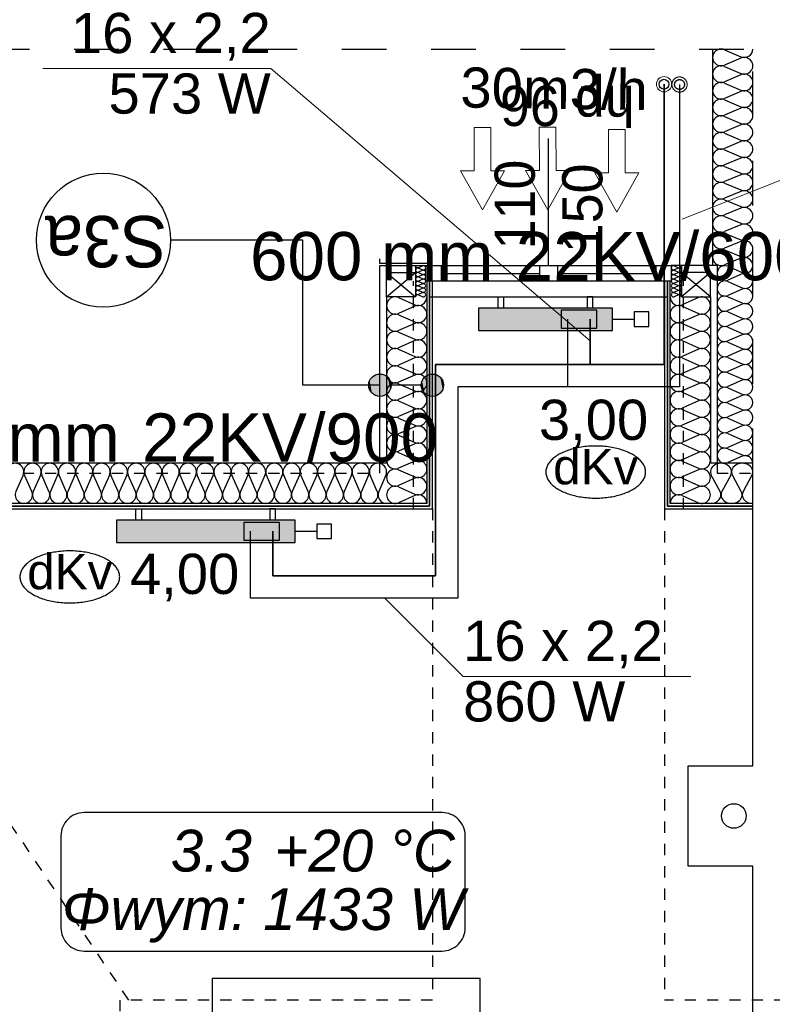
# Model space of a CAD drawing. Header units: millimetres. Extents: x 45180 to 119519, y 31297 to 302414.
# Tile 67 of 97: x 61927 to 65297, y 250411 to 254822. Entities that reach past the tile are written whole.
import ezdxf
from ezdxf.lldxf.tags import DXFTag

# ---------------------------------------------------------------- set-up
doc = ezdxf.new("R2010")
doc.units = ezdxf.units.MM
doc.header["$MEASUREMENT"] = 0
for name, pattern in [('Hidden Line', [100, 50, -50]), ('PHANTOM', [2.5, 1.25, -0.25, 0.25, -0.25, 0.25, -0.25]), ('Przerywana', [400, 200, -200])]:
    doc.linetypes.add(name, pattern=pattern)
doc.layers.get('0').update_dxf_attribs({"color": 252})
for name, color, linetype in [('#opisy', 7, 'Continuous'), ('#podkład', 252, 'Continuous'), ('IS_Armatura_podłączeniowa_grz._dolnozas.', 7, 'SOLID'), ('IS_Armatura_Therm', 7, 'SOLID'), ('IS_Grafika', 7, 'SOLID'), ('IS_Grzejniki_Plan_rzut', 7, 'SOLID'), ('IS_Opisy_działek_Therm', 7, 'SOLID'), ('IS_Text_Armatury_Therm', 7, 'Continuous'), ('IS_Text_Konstrukcji', 7, 'Continuous'), ('IS_Text_Odbiornikow_Therm', 7, 'Continuous')]:
    doc.layers.add(name, color=color, linetype=linetype)
doc.layers.add('IS_Powrót', color=5, linetype='DASHDOT', lineweight=35)
doc.layers.add('IS_Zasilanie', color=1, linetype='SOLID', lineweight=30)
doc.styles.add('ARIAL', font='arial.ttf', dxfattribs={"width": 0.75})
doc.styles.add('GENERATED_STYLE_3', font='txt')
doc.styles.add('GENERATED_STYLE_5', font='txt')
doc.styles.get("Standard").update_dxf_attribs({"font": 'arial.ttf', "bigfont": 'BIGFONT.SHX'})
tags = doc.linetypes.add('DASHDOT', pattern=[20, 10, -5, 0, -5]).pattern_tags.tags
tags[10:11] = [DXFTag(74, 4), DXFTag(75, 0), DXFTag(340, '0'), DXFTag(46, 0.0), DXFTag(50, 0.0), DXFTag(44, 0.0), DXFTag(45, 0.0)]
tags[8:9] = [DXFTag(74, 4), DXFTag(75, 0), DXFTag(340, '0'), DXFTag(46, 0.0), DXFTag(50, 0.0), DXFTag(44, 0.0), DXFTag(45, 0.0)]
tags[6:7] = [DXFTag(74, 4), DXFTag(75, 0), DXFTag(340, '0'), DXFTag(46, 0.0), DXFTag(50, 0.0), DXFTag(44, 0.0), DXFTag(45, 0.0)]
tags[4:5] = [DXFTag(74, 4), DXFTag(75, 0), DXFTag(340, '0'), DXFTag(46, 0.0), DXFTag(50, 0.0), DXFTag(44, 0.0), DXFTag(45, 0.0)]
tags = doc.linetypes.add('SOLID', pattern=[10, 10, 0]).pattern_tags.tags
tags[6:7] = [DXFTag(74, 4), DXFTag(75, 0), DXFTag(340, '0'), DXFTag(46, 0.0), DXFTag(50, 0.0), DXFTag(44, 0.0), DXFTag(45, 0.0)]
tags[4:5] = [DXFTag(74, 4), DXFTag(75, 0), DXFTag(340, '0'), DXFTag(46, 0.0), DXFTag(50, 0.0), DXFTag(44, 0.0), DXFTag(45, 0.0)]

# ---------------------------------------------------------------- blocks, each defined once
blk = doc.blocks.new('E210168')
at = {"color": 7, "lineweight": 13}
for p, q in [((19.41, 19.75), (19.41, 13.6)), ((19.41, 19.75), (36.98, 9.88)), ((19.41, 0), (36.98, 9.88)), ((19.41, 6.15), (19.41, 0))]:
    blk.add_line(p, q, dxfattribs=at)
blk.add_lwpolyline([(19.41, 13.6), (0, 13.6), (0, 6.15), (19.41, 6.15)], dxfattribs=at)

msp = doc.modelspace()

# ---------------------------------------------------------------- hatches: boundary and pattern name
at = {"layer": 'IS_Grzejniki_Plan_rzut', "ltscale": 10}
for points in [[(64581.4, 253530), (63981.4, 253530), (63981.4, 253430), (64581.4, 253430)], [(63160, 252580), (62360, 252580), (62360, 252480), (63160, 252480)]]:
    msp.add_hatch(color=251, dxfattribs=at).paths.add_polyline_path(points)

# ---------------------------------------------------------------- linework, layer by layer
at = {"layer": '#podkład', "linetype": 'Przerywana'}
for p in [(59770, 254690), (65210, 252790)]:
    msp.add_line(p, (65210, 254690), dxfattribs=at)
at = {"layer": '#podkład', "linetype": 'Continuous'}
for p, q in [((65030, 254690), (65030, 253720)), ((65083.6, 254686.9), (65156.4, 254655.8)), ((65156.4, 254649.6), (65083.6, 254618.5)), ((65083.6, 254612.3), (65156.4, 254581.2)), ((65156.4, 254574.9), (65083.6, 254543.9)), ((65083.6, 254537.6), (65156.4, 254506.6)), ((65156.4, 254500.3), (65083.6, 254469.3)), ((65083.6, 254463), (65156.4, 254432)), ((65156.4, 254425.7), (65083.6, 254394.7)), ((65083.6, 254388.4), (65156.4, 254357.4)), ((65156.4, 254351.1), (65083.6, 254320.1)), ((65083.6, 254313.8), (65156.4, 254282.7)), ((64295, 253720), (64295, 254290)), ((65156.4, 254276.5), (65083.6, 254245.4)), ((65083.6, 254239.2), (65156.4, 254208.1)), ((65156.4, 254201.9), (65083.6, 254170.8)), ((65083.6, 254164.6), (65156.4, 254133.5)), ((65156.4, 254127.3), (65083.6, 254096.2)), ((65083.6, 254089.9), (65156.4, 254058.9)), ((65156.4, 254052.6), (65083.6, 254021.6)), ((65083.6, 254015.3), (65156.4, 253984.3)), ((65156.4, 253978), (65083.6, 253947)), ((65083.6, 253940.7), (65156.4, 253909.7)), ((65156.4, 253903.4), (65083.6, 253872.4)), ((65083.6, 253866.1), (65156.4, 253835.1)), ((63194.6, 253834), (62601.7, 253834)), ((63194.6, 253184.4), (63194.6, 253834)), ((65156.4, 253828.8), (65083.6, 253797.8)), ((65083.6, 253791.5), (65156.4, 253760.4)), ((63540, 253730), (63540, 253750)), ((63775, 253730), (63540, 253730)), ((63540, 253720), (63745, 253720)), ((63540, 252790), (63540, 253720)), ((63700, 253720), (63700, 253690)), ((63731.6, 253719.2), (63713.4, 253710.8)), ((63745, 253720), (64845, 253720)), ((63745, 253720), (63745, 253650)), ((63815, 253720), (63815, 253650)), ((64255, 253720), (64255, 253650)), ((64335, 253720), (64335, 253650)), ((64775, 253720), (64775, 253650)), ((65050, 253720), (64845, 253720)), ((64845, 253720), (64845, 253650)), ((64858.4, 253719.2), (64876.6, 253710.8)), ((64890, 253720), (64890, 253690)), ((65050, 253720), (65050, 252790)), ((65156.4, 253754.2), (65083.6, 253723.1)), ((63570, 253690), (63700, 253580)), ((63570, 253580), (63700, 253690)), ((63570, 253690), (63700, 253690)), ((63570, 253580), (63570, 253690)), ((63700, 253690), (63700, 253580)), ((63713.4, 253709.2), (63731.6, 253700.8)), ((63731.6, 253699.2), (63713.4, 253690.8)), ((63713.4, 253689.2), (63731.6, 253680.8)), ((63731.6, 253679.2), (63713.4, 253670.8)), ((63815, 253685), (64255, 253685)), ((64335, 253685), (64775, 253685)), ((64876.6, 253709.2), (64858.4, 253700.8)), ((64858.4, 253699.2), (64876.6, 253690.8)), ((64876.6, 253689.2), (64858.4, 253680.8)), ((64858.4, 253679.2), (64876.6, 253670.8)), ((65020, 253690), (64890, 253690)), ((64890, 253690), (64890, 253580)), ((65020, 253580), (64890, 253690)), ((65020, 253690), (64890, 253580)), ((65020, 253580), (65020, 253690)), ((65097.7, 253717.1), (65162.3, 253688.8)), ((65162.3, 253683.1), (65097.7, 253654.8)), ((63713.4, 253669.2), (63731.6, 253660.8)), ((63731.6, 253659.2), (63713.4, 253650.8)), ((63713.4, 253649.2), (63731.6, 253640.8)), ((63731.6, 253639.2), (63713.4, 253630.8)), ((64845, 253650), (63745, 253650)), ((63762.5, 253650), (63750, 253650)), ((63750, 253650), (63750, 252655)), ((63762.5, 252642.5), (63762.5, 253650)), ((63775, 253650), (63762.5, 253650)), ((63762.5, 253650), (63762.5, 252642.5)), ((63775, 252630), (63775, 253650)), ((64827.5, 253650), (64815, 253650)), ((64815, 253650), (64815, 252630)), ((64840, 253650), (64827.5, 253650)), ((64827.5, 253650), (64827.5, 252642.5)), ((64827.5, 252642.5), (64827.5, 253650)), ((64840, 252655), (64840, 253650)), ((64876.6, 253669.2), (64858.4, 253660.8)), ((64858.4, 253659.2), (64876.6, 253650.8)), ((64876.6, 253649.2), (64858.4, 253640.8)), ((64858.4, 253639.2), (64876.6, 253630.8)), ((65097.7, 253649.1), (65162.3, 253620.7)), ((63713.4, 253629.2), (63731.6, 253620.8)), ((63731.6, 253619.2), (63713.4, 253610.8)), ((63713.4, 253609.2), (63731.6, 253600.8)), ((63731.6, 253599.2), (63713.4, 253590.8)), ((63713.4, 253589.2), (63731.6, 253580.8)), ((64876.6, 253629.2), (64858.4, 253620.8)), ((64858.4, 253619.2), (64876.6, 253610.8)), ((64876.6, 253609.2), (64858.4, 253600.8)), ((64858.4, 253599.2), (64876.6, 253590.8)), ((64876.6, 253589.2), (64858.4, 253580.8)), ((65162.3, 253615), (65097.7, 253586.7)), ((63700, 253580), (63570, 253580)), ((63570, 253580), (63570, 252835)), ((63623.6, 253576.8), (63696.4, 253544.7)), ((63765, 253580), (64825, 253580)), ((64890, 253580), (65020, 253580)), ((64966.4, 253576.8), (64893.6, 253544.7)), ((65020, 253580), (65020, 252835)), ((65097.7, 253581), (65162.3, 253552.7)), ((65162.3, 253546.9), (65097.7, 253518.6)), ((63696.4, 253538.2), (63623.6, 253506.2)), ((63623.6, 253499.7), (63696.4, 253467.6)), ((64893.6, 253538.2), (64966.4, 253506.2)), ((64966.4, 253499.7), (64893.6, 253467.6)), ((65097.7, 253512.9), (65162.3, 253484.6)), ((63696.4, 253461.1), (63623.6, 253429.1)), ((64893.6, 253461.1), (64966.4, 253429.1)), ((65162.3, 253478.9), (65097.7, 253450.6)), ((63623.6, 253422.6), (63696.4, 253390.5)), ((64966.4, 253422.6), (64893.6, 253390.5)), ((65097.7, 253444.8), (65162.3, 253416.5)), ((65162.3, 253410.8), (65097.7, 253382.5)), ((63696.4, 253384.1), (63623.6, 253352)), ((64893.6, 253384.1), (64966.4, 253352)), ((65097.7, 253376.8), (65162.3, 253348.4)), ((63623.6, 253345.5), (63696.4, 253313.4)), ((64966.4, 253345.5), (64893.6, 253313.4)), ((65162.3, 253342.7), (65097.7, 253314.4)), ((63696.4, 253307), (63623.6, 253274.9)), ((64893.6, 253307), (64966.4, 253274.9)), ((65097.7, 253308.7), (65162.3, 253280.4)), ((63623.6, 253268.4), (63696.4, 253236.4)), ((64966.4, 253268.4), (64893.6, 253236.4)), ((65162.3, 253274.6), (65097.7, 253246.3)), ((65097.7, 253240.6), (65162.3, 253212.3)), ((63696.4, 253229.9), (63623.6, 253197.8)), ((63623.6, 253191.3), (63696.4, 253159.3)), ((64893.6, 253229.9), (64966.4, 253197.8)), ((64966.4, 253191.3), (64893.6, 253159.3)), ((65162.3, 253206.6), (65097.7, 253178.2)), ((63540, 253184.4), (63194.6, 253184.4)), ((63725, 253184.4), (63590, 253184.4)), ((63696.4, 253152.8), (63623.6, 253120.7)), ((64893.6, 253152.8), (64966.4, 253120.7)), ((65097.7, 253172.5), (65162.3, 253144.2)), ((63623.6, 253114.3), (63696.4, 253082.2)), ((64966.4, 253114.3), (64893.6, 253082.2)), ((65162.3, 253138.5), (65097.7, 253110.2)), ((65097.7, 253104.4), (65162.3, 253076.1)), ((63696.4, 253075.7), (63623.6, 253043.7)), ((64893.6, 253075.7), (64966.4, 253043.7)), ((65162.3, 253070.4), (65097.7, 253042.1)), ((63623.6, 253037.2), (63696.4, 253005.1)), ((64966.4, 253037.2), (64893.6, 253005.1)), ((65097.7, 253036.4), (65162.3, 253008.1)), ((63696.4, 252998.6), (63623.6, 252966.6)), ((64893.6, 252998.6), (64966.4, 252966.6)), ((65162.3, 253002.3), (65097.7, 252974)), ((65097.7, 252968.3), (65162.3, 252940)), ((63623.6, 252960.1), (63696.4, 252928)), ((64966.4, 252960.1), (64893.6, 252928)), ((65162.3, 252934.3), (65097.7, 252905.9)), ((63696.4, 252921.6), (63623.6, 252889.5)), ((63623.6, 252883), (63696.4, 252850.9)), ((64893.6, 252921.6), (64966.4, 252889.5)), ((64966.4, 252883), (64893.6, 252850.9)), ((65097.7, 252900.2), (65162.3, 252871.9)), ((63696.4, 252844.5), (63623.6, 252812.4)), ((64893.6, 252844.5), (64966.4, 252812.4)), ((65162.3, 252866.2), (65097.7, 252837.9)), ((63570, 252835), (60295, 252835)), ((63623.6, 252805.9), (63696.4, 252773.9)), ((64966.4, 252805.9), (64893.6, 252773.9)), ((65210, 252835), (65020, 252835)), ((61941.9, 252781.4), (61909.7, 252708.6)), ((61980.6, 252708.6), (61948.4, 252781.4)), ((62019.3, 252781.4), (61987.1, 252708.6)), ((62057.9, 252708.6), (62025.8, 252781.4)), ((62096.6, 252781.4), (62064.4, 252708.6)), ((62135.3, 252708.6), (62103.1, 252781.4)), ((62174, 252781.4), (62141.8, 252708.6)), ((62212.7, 252708.6), (62180.5, 252781.4)), ((62251.4, 252781.4), (62219.2, 252708.6)), ((62290.1, 252708.6), (62257.9, 252781.4)), ((62328.8, 252781.4), (62296.6, 252708.6)), ((62367.4, 252708.6), (62335.3, 252781.4)), ((62406.1, 252781.4), (62373.9, 252708.6)), ((62444.8, 252708.6), (62412.6, 252781.4)), ((62483.5, 252781.4), (62451.3, 252708.6)), ((62522.2, 252708.6), (62490, 252781.4)), ((62560.9, 252781.4), (62528.7, 252708.6)), ((62599.6, 252708.6), (62567.4, 252781.4)), ((62638.3, 252781.4), (62606.1, 252708.6)), ((62676.9, 252708.6), (62644.8, 252781.4)), ((62715.6, 252781.4), (62683.4, 252708.6)), ((62754.3, 252708.6), (62722.1, 252781.4)), ((62793, 252781.4), (62760.8, 252708.6)), ((62831.7, 252708.6), (62799.5, 252781.4)), ((62870.4, 252781.4), (62838.2, 252708.6)), ((62909.1, 252708.6), (62876.9, 252781.4)), ((62947.8, 252781.4), (62915.6, 252708.6)), ((62986.4, 252708.6), (62954.3, 252781.4)), ((63025.1, 252781.4), (62992.9, 252708.6)), ((63063.8, 252708.6), (63031.6, 252781.4)), ((63102.5, 252781.4), (63070.3, 252708.6)), ((63141.2, 252708.6), (63109, 252781.4)), ((63179.9, 252781.4), (63147.7, 252708.6)), ((63218.6, 252708.6), (63186.4, 252781.4)), ((63257.3, 252781.4), (63225.1, 252708.6)), ((63295.9, 252708.6), (63263.8, 252781.4)), ((63334.6, 252781.4), (63302.4, 252708.6)), ((63373.3, 252708.6), (63341.1, 252781.4)), ((63412, 252781.4), (63379.8, 252708.6)), ((63450.7, 252708.6), (63418.5, 252781.4)), ((63489.4, 252781.4), (63457.2, 252708.6)), ((63528.1, 252708.6), (63495.9, 252781.4)), ((63566.8, 252781.4), (63534.6, 252708.6)), ((63696.4, 252767.4), (63623.6, 252735.3)), ((64893.6, 252767.4), (64966.4, 252735.3)), ((65063.5, 252708.6), (65024, 252781.4)), ((65111, 252781.4), (65071.5, 252708.6)), ((65158.5, 252708.6), (65119, 252781.4)), ((65206, 252781.4), (65166.5, 252708.6)), ((65210, 251480), (65210, 252790)), ((63623.6, 252728.8), (63696.4, 252696.8)), ((64966.4, 252728.8), (64893.6, 252696.8)), ((63696.4, 252690.3), (63623.6, 252658.2)), ((64893.6, 252690.3), (64966.4, 252658.2)), ((63750, 252655), (60475, 252655)), ((60487.5, 252642.5), (63762.5, 252642.5)), ((63762.5, 252642.5), (60487.5, 252642.5)), ((60500, 252630), (63775, 252630)), ((64815, 252630), (65210, 252630)), ((64827.5, 252642.5), (65210, 252642.5)), ((65210, 252642.5), (64827.5, 252642.5)), ((65210, 252655), (64840, 252655)), ((65210, 252642.5), (65210, 252655)), ((65210, 252630), (65210, 252642.5)), ((64920, 251030), (64920, 251480)), ((64920, 251480), (65210, 251480)), ((65210, 251030), (64920, 251030)), ((65210, 249540), (65210, 251030)), ((63988.4, 250527.6), (62788.4, 250527.6)), ((62788.4, 250527.6), (62788.4, 249807.6)), ((63988.4, 249807.6), (63988.4, 250527.6))]:
    msp.add_line(p, q, dxfattribs=at)
at = {"layer": '#podkład', "linetype": 'Hidden Line'}
for p, q in [((63690, 252630), (63690, 253650)), ((64900, 252630), (64900, 253650)), ((60340, 252790), (63540, 252790)), ((62415.6, 250430), (60829.5, 252790)), ((65050, 252790), (65210, 252790)), ((63775, 252630), (63775, 250430)), ((64815, 252630), (64815, 250430)), ((62375.3, 250430), (62375.3, 245930)), ((63775, 250430), (62375.3, 250430)), ((68855, 250430), (64815, 250430))]:
    msp.add_line(p, q, dxfattribs=at)
at = {"layer": '#podkład', "linetype": 'Continuous'}
for centre, radius in [((62301.7, 253834), 300), ((63540, 253184.4), 50), ((63775, 253184.4), 50), ((65125, 251255), 55)]:
    msp.add_circle(centre, radius, dxfattribs=at)
for centre, major_axis, ratio, start_param, end_param in [((65068.3, 254652.7), (38.3, 0), 0.974548, 1.158003, 5.125183), ((65171.7, 254690), (38.3, 0), 0.974548, 4.299596, 6.283185), ((65171.7, 254615.4), (38.3, 0), 0.974548, 4.299595, 8.266774), ((65068.3, 254578.1), (38.3, 0), 0.974548, 1.158003, 5.125183), ((65171.7, 254540.8), (38.3, 0), 0.974548, 4.299595, 8.266774), ((65068.3, 254503.5), (38.3, 0), 0.974548, 1.158003, 5.125183), ((65068.3, 254428.8), (38.3, 0), 0.974548, 1.158003, 5.125183), ((65171.7, 254466.2), (38.3, 0), 0.974548, 4.299595, 8.266774), ((65171.7, 254391.5), (38.3, 0), 0.974548, 4.299595, 8.266774), ((65068.3, 254354.2), (38.3, 0), 0.974548, 1.158003, 5.125183), ((65171.7, 254316.9), (38.3, 0), 0.974548, 4.299595, 8.266774), ((65068.3, 254279.6), (38.3, 0), 0.974548, 1.158003, 5.125183), ((65171.7, 254242.3), (38.3, 0), 0.974548, 4.299595, 8.266774), ((65068.3, 254205), (38.3, 0), 0.974548, 1.158003, 5.125183), ((65171.7, 254167.7), (38.3, 0), 0.974548, 4.299595, 8.266774), ((65068.3, 254130.4), (38.3, 0), 0.974548, 1.158003, 5.125183), ((65171.7, 254093.1), (38.3, 0), 0.974548, 4.299595, 8.266774), ((65068.3, 254055.8), (38.3, 0), 0.974548, 1.158003, 5.125183), ((65171.7, 254018.5), (38.3, 0), 0.974548, 4.299595, 8.266774), ((65068.3, 253981.2), (38.3, 0), 0.974548, 1.158003, 5.125183), ((65171.7, 253943.8), (38.3, 0), 0.974548, 4.299595, 8.266774), ((65068.3, 253906.5), (38.3, 0), 0.974548, 1.158003, 5.125183), ((65171.7, 253869.2), (38.3, 0), 0.974548, 4.299595, 8.266774), ((65068.3, 253831.9), (38.3, 0), 0.974548, 1.158003, 5.125183), ((65171.7, 253794.6), (38.3, 0), 0.974548, 4.299595, 8.266774), ((65068.3, 253757.3), (38.3, 0), 0.974548, 1.158003, 5.125183), ((63709.6, 253720), (0, -10), 0.957061, 4.712389, 6.695979), ((63735.4, 253710), (0, -10), 0.957061, 5.870392, 9.837571), ((64854.6, 253710), (0, -10), 0.957061, 2.728799, 6.695979), ((64880.4, 253720), (0, -10), 0.957061, 5.870392, 7.853982), ((65084, 253686), (0, -34), 0.999707, 2.728799, 6.695979), ((65171.7, 253720), (38.3, 0), 0.974548, 0, 1.983589), ((65176, 253720), (0, -34), 0.999707, 5.870392, 7.853982), ((63709.6, 253700), (0, -10), 0.957061, 2.7288, 6.695979), ((63709.6, 253680), (0, -10), 0.957061, 2.7288, 6.695979), ((63735.4, 253690), (0, -10), 0.957061, 5.870392, 9.837571), ((63735.4, 253670), (0, -10), 0.957061, 5.870392, 9.837571), ((64854.6, 253690), (0, -10), 0.957061, 2.728799, 6.695979), ((64854.6, 253670), (0, -10), 0.957061, 2.728799, 6.695979), ((64880.4, 253700), (0, -10), 0.957061, 5.870392, 9.837571), ((64880.4, 253680), (0, -10), 0.957061, 5.870392, 9.837571), ((65176, 253651.9), (0, -34), 0.999707, 5.870392, 9.837571), ((63709.6, 253660), (0, -10), 0.957061, 2.7288, 6.695979), ((63709.6, 253640), (0, -10), 0.957061, 2.7288, 6.695979), ((63709.6, 253620), (0, -10), 0.957061, 2.7288, 6.695979), ((63735.4, 253650), (0, -10), 0.957061, 5.870392, 9.837571), ((63735.4, 253630), (0, -10), 0.957061, 5.870392, 9.837571), ((64854.6, 253650), (0, -10), 0.957061, 2.728799, 6.695979), ((64854.6, 253630), (0, -10), 0.957061, 2.728799, 6.695979), ((64880.4, 253660), (0, -10), 0.957061, 5.870392, 9.837571), ((64880.4, 253640), (0, -10), 0.957061, 5.870392, 9.837571), ((64880.4, 253620), (0, -10), 0.957061, 5.870392, 9.837571), ((65084, 253617.9), (0, -34), 0.999707, 2.728799, 6.695979), ((63709.6, 253600), (0, -10), 0.957061, 2.7288, 6.695979), ((63709.6, 253580), (0, -10), 0.957061, 2.7288, 4.712389), ((63735.4, 253610), (0, -10), 0.957061, 5.870392, 9.837571), ((63735.4, 253590), (0, -10), 0.957061, 5.870392, 9.837571), ((64854.6, 253610), (0, -10), 0.957061, 2.728799, 6.695979), ((64854.6, 253590), (0, -10), 0.957061, 2.728799, 6.695979), ((64880.4, 253600), (0, -10), 0.957061, 5.870392, 9.837571), ((64880.4, 253580), (0, -10), 0.957061, 1.570796, 3.554385), ((65084, 253549.8), (0, -34), 0.999707, 2.728799, 6.695979), ((65176, 253583.8), (0, -34), 0.999707, 5.870392, 9.837571), ((63608.3, 253541.5), (0, -38.5), 0.993264, 2.728799, 6.695979), ((63711.7, 253580), (0, -38.5), 0.993264, 5.870392, 7.853982), ((63711.7, 253502.9), (0, -38.5), 0.993264, 5.870392, 9.837571), ((64878.3, 253502.9), (0, -38.5), 0.993264, 2.7288, 6.695979), ((64878.3, 253580), (0, -38.5), 0.993264, 4.712389, 6.695979), ((64981.7, 253541.5), (0, -38.5), 0.993264, 5.870392, 9.837571), ((65176, 253515.8), (0, -34), 0.999707, 5.870392, 9.837571), ((63608.3, 253464.4), (0, -38.5), 0.993264, 2.728799, 6.695979), ((64981.7, 253464.4), (0, -38.5), 0.993264, 5.870392, 9.837571), ((65084, 253481.7), (0, -34), 0.999707, 2.728799, 6.695979), ((63711.7, 253425.8), (0, -38.5), 0.993264, 5.870392, 9.837571), ((64878.3, 253425.8), (0, -38.5), 0.993264, 2.7288, 6.695979), ((65176, 253447.7), (0, -34), 0.999707, 5.870392, 9.837571), ((63608.3, 253387.3), (0, -38.5), 0.993264, 2.728799, 6.695979), ((64981.7, 253387.3), (0, -38.5), 0.993264, 5.870392, 9.837571), ((65084, 253413.7), (0, -34), 0.999707, 2.728799, 6.695979), ((65176, 253379.6), (0, -34), 0.999707, 5.870392, 9.837571), ((63711.7, 253348.8), (0, -38.5), 0.993264, 5.870392, 9.837571), ((64878.3, 253348.8), (0, -38.5), 0.993264, 2.7288, 6.695979), ((65084, 253345.6), (0, -34), 0.999707, 2.728799, 6.695979), ((63608.3, 253310.2), (0, -38.5), 0.993264, 2.728799, 6.695979), ((64981.7, 253310.2), (0, -38.5), 0.993264, 5.870392, 9.837571), ((65176, 253311.5), (0, -34), 0.999707, 5.870392, 9.837571), ((63711.7, 253271.7), (0, -38.5), 0.993264, 5.870392, 9.837571), ((64878.3, 253271.7), (0, -38.5), 0.993264, 2.7288, 6.695979), ((65084, 253277.5), (0, -34), 0.999707, 2.728799, 6.695979), ((65176, 253243.5), (0, -34), 0.999707, 5.870392, 9.837571), ((63608.3, 253233.1), (0, -38.5), 0.993264, 2.728799, 6.695979), ((63711.7, 253194.6), (0, -38.5), 0.993264, 5.870392, 9.837571), ((64878.3, 253194.6), (0, -38.5), 0.993264, 2.7288, 6.695979), ((64981.7, 253233.1), (0, -38.5), 0.993264, 5.870392, 9.837571), ((65084, 253209.4), (0, -34), 0.999707, 2.728799, 6.695979), ((63608.3, 253156), (0, -38.5), 0.993264, 2.728799, 6.695979), ((64981.7, 253156), (0, -38.5), 0.993264, 5.870392, 9.837571), ((65176, 253175.4), (0, -34), 0.999707, 5.870392, 9.837571), ((63711.7, 253117.5), (0, -38.5), 0.993264, 5.870392, 9.837571), ((64878.3, 253117.5), (0, -38.5), 0.993264, 2.7288, 6.695979), ((65084, 253141.3), (0, -34), 0.999707, 2.728799, 6.695979), ((65176, 253107.3), (0, -34), 0.999707, 5.870392, 9.837571), ((63608.3, 253079), (0, -38.5), 0.993264, 2.728799, 6.695979), ((64981.7, 253079), (0, -38.5), 0.993264, 5.870392, 9.837571), ((65084, 253073.3), (0, -34), 0.999707, 2.728799, 6.695979), ((63711.7, 253040.4), (0, -38.5), 0.993264, 5.870392, 9.837571), ((64878.3, 253040.4), (0, -38.5), 0.993264, 2.7288, 6.695979), ((65176, 253039.2), (0, -34), 0.999707, 5.870392, 9.837571), ((63608.3, 253001.9), (0, -38.5), 0.993264, 2.728799, 6.695979), ((64981.7, 253001.9), (0, -38.5), 0.993264, 5.870392, 9.837571), ((65084, 253005.2), (0, -34), 0.999707, 2.728799, 6.695979), ((63711.7, 252963.3), (0, -38.5), 0.993264, 5.870392, 9.837571), ((64878.3, 252963.3), (0, -38.5), 0.993264, 2.7288, 6.695979), ((65084, 252937.1), (0, -34), 0.999707, 2.728799, 6.695979), ((65176, 252971.2), (0, -34), 0.999707, 5.870392, 9.837571), ((63608.3, 252924.8), (0, -38.5), 0.993264, 2.728799, 6.695979), ((63711.7, 252886.3), (0, -38.5), 0.993264, 5.870392, 9.837571), ((64878.3, 252886.3), (0, -38.5), 0.993264, 2.7288, 6.695979), ((64981.7, 252924.8), (0, -38.5), 0.993264, 5.870392, 9.837571), ((65176, 252903.1), (0, -34), 0.999707, 5.870392, 9.837571), ((63608.3, 252847.7), (0, -38.5), 0.993264, 2.728799, 6.695979), ((64981.7, 252847.7), (0, -38.5), 0.993264, 5.870392, 9.837571), ((65084, 252869), (0, -34), 0.999707, 2.728799, 6.695979), ((61906.4, 252796.7), (-38.7, 0), 0.98952, 2.728799, 6.695979), ((61983.8, 252796.7), (-38.7, 0), 0.98952, 2.728799, 6.695979), ((62061.2, 252796.7), (-38.7, 0), 0.98952, 2.728799, 6.695979), ((62138.6, 252796.7), (-38.7, 0), 0.98952, 2.728799, 6.695979), ((62215.9, 252796.7), (-38.7, 0), 0.98952, 2.728799, 6.695979), ((62293.3, 252796.7), (-38.7, 0), 0.98952, 2.728799, 6.695979), ((62370.7, 252796.7), (-38.7, 0), 0.98952, 2.728799, 6.695979), ((62448.1, 252796.7), (-38.7, 0), 0.98952, 2.728799, 6.695979), ((62525.4, 252796.7), (-38.7, 0), 0.98952, 2.728799, 6.695979), ((62602.8, 252796.7), (-38.7, 0), 0.98952, 2.728799, 6.695979), ((62680.2, 252796.7), (-38.7, 0), 0.98952, 2.728799, 6.695979), ((62757.6, 252796.7), (-38.7, 0), 0.98952, 2.728799, 6.695979), ((62834.9, 252796.7), (-38.7, 0), 0.98952, 2.728799, 6.695979), ((62912.3, 252796.7), (-38.7, 0), 0.98952, 2.728799, 6.695979), ((62989.7, 252796.7), (-38.7, 0), 0.98952, 2.728799, 6.695979), ((63067.1, 252796.7), (-38.7, 0), 0.98952, 2.728799, 6.695979), ((63144.4, 252796.7), (-38.7, 0), 0.98952, 2.728799, 6.695979), ((63221.8, 252796.7), (-38.7, 0), 0.98952, 2.728799, 6.695979), ((63299.2, 252796.7), (-38.7, 0), 0.98952, 2.728799, 6.695979), ((63376.6, 252796.7), (-38.7, 0), 0.98952, 2.728799, 6.695979), ((63453.9, 252796.7), (-38.7, 0), 0.98952, 2.728799, 6.695979), ((63531.3, 252796.7), (-38.7, 0), 0.98952, 2.728799, 6.695979), ((63711.7, 252809.2), (0, -38.5), 0.993264, 5.870392, 9.837571), ((64878.3, 252809.2), (0, -38.5), 0.993264, 2.7288, 6.695979), ((65067.5, 252796.7), (-47.5, 0), 0.805938, 2.728799, 6.695979), ((65162.5, 252796.7), (-47.5, 0), 0.805938, 2.728799, 6.695979), ((65176, 252835), (0, -34), 0.999707, 1.570796, 3.554385), ((63608.3, 252770.6), (0, -38.5), 0.993264, 2.728799, 6.695979), ((64981.7, 252770.6), (0, -38.5), 0.993264, 5.870392, 9.837571), ((63711.7, 252732.1), (0, -38.5), 0.993264, 5.870392, 9.837571), ((64878.3, 252732.1), (0, -38.5), 0.993264, 2.7288, 6.695979), ((61945.1, 252693.3), (-38.7, 0), 0.98952, 5.870392, 9.837571), ((62022.5, 252693.3), (-38.7, 0), 0.98952, 5.870392, 9.837571), ((62099.9, 252693.3), (-38.7, 0), 0.98952, 5.870392, 9.837571), ((62177.3, 252693.3), (-38.7, 0), 0.98952, 5.870392, 9.837571), ((62254.6, 252693.3), (-38.7, 0), 0.98952, 5.870392, 9.837571), ((62332, 252693.3), (-38.7, 0), 0.98952, 5.870392, 9.837571), ((62409.4, 252693.3), (-38.7, 0), 0.98952, 5.870392, 9.837571), ((62486.8, 252693.3), (-38.7, 0), 0.98952, 5.870392, 9.837571), ((62564.1, 252693.3), (-38.7, 0), 0.98952, 5.870392, 9.837571), ((62641.5, 252693.3), (-38.7, 0), 0.98952, 5.870392, 9.837571), ((62718.9, 252693.3), (-38.7, 0), 0.98952, 5.870392, 9.837571), ((62796.3, 252693.3), (-38.7, 0), 0.98952, 5.870392, 9.837571), ((62873.6, 252693.3), (-38.7, 0), 0.98952, 5.870392, 9.837571), ((62951, 252693.3), (-38.7, 0), 0.98952, 5.870392, 9.837571), ((63028.4, 252693.3), (-38.7, 0), 0.98952, 5.870392, 9.837571), ((63105.8, 252693.3), (-38.7, 0), 0.98952, 5.870392, 9.837571), ((63183.1, 252693.3), (-38.7, 0), 0.98952, 5.870392, 9.837571), ((63260.5, 252693.3), (-38.7, 0), 0.98952, 5.870392, 9.837571), ((63337.9, 252693.3), (-38.7, 0), 0.98952, 5.870392, 9.837571), ((63415.3, 252693.3), (-38.7, 0), 0.98952, 5.870392, 9.837571), ((63492.6, 252693.3), (-38.7, 0), 0.98952, 5.870392, 9.837571), ((63570, 252693.3), (-38.7, 0), 0.98952, 5.870392, 7.853982), ((63608.3, 252693.5), (0, -38.5), 0.993264, 2.728799, 6.695979), ((64981.7, 252693.5), (0, -38.5), 0.993264, 5.870392, 9.837571), ((65020, 252693.3), (-47.5, 0), 0.805938, 1.570796, 3.554385), ((65115, 252693.3), (-47.5, 0), 0.805938, 5.870392, 9.837571), ((65210, 252693.3), (-47.5, 0), 0.805938, 5.870392, 7.853982), ((63711.7, 252655), (0, -38.5), 0.993264, 1.570796, 3.554385), ((64878.3, 252655), (0, -38.5), 0.993264, 2.7288, 4.712389)]:
    msp.add_ellipse(centre, major_axis=major_axis, ratio=ratio, start_param=start_param, end_param=end_param, dxfattribs=at)
at = {"layer": '#podkład', "linetype": 'Continuous', "extrusion": (0, 0, -1)}
for points in [[(-63520.9, 253230.6), (-63540, 253134.4), (-63540, 253234.4)], [(-63540, 253234.4), (-63540, 253134.4), (-63559.1, 253138.2)], [(-63540, 253234.4), (-63559.1, 253138.2), (-63559.1, 253230.6)], [(-63755.9, 253230.6), (-63775, 253134.4), (-63775, 253234.4)], [(-63775, 253234.4), (-63775, 253134.4), (-63794.1, 253138.2)], [(-63775, 253234.4), (-63794.1, 253138.2), (-63794.1, 253230.6)], [(-63493.8, 253165.3), (-63493.8, 253203.6), (-63490, 253184.4)], [(-63493.8, 253203.6), (-63504.6, 253149.1), (-63504.6, 253219.8)], [(-63493.8, 253203.6), (-63493.8, 253165.3), (-63504.6, 253149.1)], [(-63504.6, 253219.8), (-63520.9, 253138.2), (-63520.9, 253230.6)], [(-63504.6, 253219.8), (-63504.6, 253149.1), (-63520.9, 253138.2)], [(-63520.9, 253230.6), (-63520.9, 253138.2), (-63540, 253134.4)], [(-63559.1, 253230.6), (-63559.1, 253138.2), (-63575.4, 253149.1)], [(-63559.1, 253230.6), (-63575.4, 253149.1), (-63575.4, 253219.8)], [(-63575.4, 253219.8), (-63575.4, 253149.1), (-63586.2, 253165.3)], [(-63575.4, 253219.8), (-63586.2, 253165.3), (-63586.2, 253203.6)], [(-63586.2, 253203.6), (-63586.2, 253165.3), (-63590, 253184.4)], [(-63728.8, 253165.3), (-63728.8, 253203.6), (-63725, 253184.4)], [(-63728.8, 253203.6), (-63739.6, 253149.1), (-63739.6, 253219.8)], [(-63728.8, 253203.6), (-63728.8, 253165.3), (-63739.6, 253149.1)], [(-63739.6, 253219.8), (-63755.9, 253138.2), (-63755.9, 253230.6)], [(-63739.6, 253219.8), (-63739.6, 253149.1), (-63755.9, 253138.2)], [(-63755.9, 253230.6), (-63755.9, 253138.2), (-63775, 253134.4)], [(-63794.1, 253230.6), (-63794.1, 253138.2), (-63810.4, 253149.1)], [(-63794.1, 253230.6), (-63810.4, 253149.1), (-63810.4, 253219.8)], [(-63810.4, 253219.8), (-63810.4, 253149.1), (-63821.2, 253165.3)], [(-63810.4, 253219.8), (-63821.2, 253165.3), (-63821.2, 253203.6)], [(-63821.2, 253203.6), (-63821.2, 253165.3), (-63825, 253184.4)]]:
    msp.add_solid(points, dxfattribs=at)
at = {"layer": 'IS_Armatura_podłączeniowa_grz._dolnozas.', "ltscale": 10}
for p, q in [((64511.4, 253520), (64351.4, 253520)), ((64351.4, 253520), (64351.4, 253440)), ((64511.4, 253440), (64511.4, 253520)), ((64511.4, 253520), (64511.4, 253520)), ((64351.4, 253440), (64511.4, 253440)), ((63090, 252570), (62930, 252570)), ((62930, 252570), (62930, 252490)), ((63090, 252490), (63090, 252570)), ((63090, 252570), (63090, 252570)), ((62930, 252490), (63090, 252490))]:
    msp.add_line(p, q, dxfattribs=at)
at = {"layer": 'IS_Armatura_Therm', "ltscale": 10}
for p, q in [((64743.9, 253512.5), (64678.9, 253512.5)), ((64678.9, 253512.5), (64678.9, 253447.5)), ((64743.9, 253447.5), (64743.9, 253512.5)), ((64581.4, 253480), (64678.9, 253480)), ((64678.9, 253447.5), (64743.9, 253447.5)), ((63160, 252530), (63257.5, 252530)), ((63322.5, 252562.5), (63257.5, 252562.5)), ((63257.5, 252562.5), (63257.5, 252497.5)), ((63322.5, 252497.5), (63322.5, 252562.5)), ((63257.5, 252497.5), (63322.5, 252497.5))]:
    msp.add_line(p, q, dxfattribs=at)
at = {"layer": 'IS_Grafika', "ltscale": 10}
for points, knots in [([(64506.3, 252912), (64495.3, 252912), (64473.7, 252911.2), (64442.3, 252907.5), (64412.6, 252901.7), (64385.2, 252893.8), (64360.2, 252884.1), (64338.1, 252872.7), (64319.2, 252859.7), (64303.7, 252845.4), (64292.1, 252829.8), (64284.7, 252813.1), (64283, 252801.3), (64283, 252795.5)], [0, 0, 0, 0, 33.024043, 64.733497, 94.961552, 123.540383, 150.314771, 175.16102, 198.015155, 218.916387, 238.072713, 255.947572, 273.334314, 273.334314, 273.334314, 273.334314]), ([(64729.6, 252795.5), (64729.6, 252801.3), (64728, 252813.1), (64720.6, 252829.8), (64709, 252845.4), (64693.5, 252859.7), (64674.5, 252872.7), (64652.4, 252884.1), (64627.5, 252893.8), (64600, 252901.7), (64570.4, 252907.5), (64538.9, 252911.2), (64517.3, 252912), (64506.3, 252912)], [0, 0, 0, 0, 17.386742, 35.2616, 54.417927, 75.319159, 98.173293, 123.019543, 149.793931, 178.372762, 208.600817, 240.310271, 273.334314, 273.334314, 273.334314, 273.334314]), ([(64283, 252795.5), (64283, 252789.7), (64284.7, 252777.8), (64292.1, 252761.1), (64303.7, 252745.5), (64319.2, 252731.2), (64338.1, 252718.3), (64360.2, 252706.8), (64385.2, 252697.1), (64412.6, 252689.2), (64442.3, 252683.4), (64473.7, 252679.8), (64495.3, 252678.9), (64506.3, 252678.9)], [0, 0, 0, 0, 17.386742, 35.2616, 54.417927, 75.319159, 98.173293, 123.019543, 149.793931, 178.372762, 208.600817, 240.310271, 273.334314, 273.334314, 273.334314, 273.334314]), ([(64506.3, 252678.9), (64517.3, 252678.9), (64538.9, 252679.8), (64570.4, 252683.4), (64600, 252689.2), (64627.5, 252697.1), (64652.4, 252706.8), (64674.5, 252718.3), (64693.5, 252731.2), (64709, 252745.5), (64720.6, 252761.1), (64728, 252777.8), (64729.6, 252789.7), (64729.6, 252795.5)], [0, 0, 0, 0, 33.024043, 64.733497, 94.961552, 123.540383, 150.314771, 175.16102, 198.015155, 218.916387, 238.072713, 255.947572, 273.334314, 273.334314, 273.334314, 273.334314]), ([(62151.1, 252442.2), (62140, 252442.2), (62118.5, 252441.4), (62087, 252437.8), (62057.4, 252431.9), (62029.9, 252424.1), (62004.9, 252414.3), (61982.8, 252402.9), (61963.9, 252390), (61948.4, 252375.7), (61936.8, 252360.1), (61929.4, 252343.3), (61927.7, 252331.5), (61927.7, 252325.7)], [0, 0, 0, 0, 33.024043, 64.733497, 94.961552, 123.540383, 150.314771, 175.16102, 198.015155, 218.916387, 238.072713, 255.947572, 273.334314, 273.334314, 273.334314, 273.334314]), ([(62374.4, 252325.7), (62374.4, 252331.5), (62372.7, 252343.3), (62365.3, 252360.1), (62353.7, 252375.7), (62338.2, 252390), (62319.3, 252402.9), (62297.2, 252414.3), (62272.2, 252424.1), (62244.8, 252431.9), (62215.1, 252437.8), (62183.7, 252441.4), (62162.1, 252442.2), (62151.1, 252442.2)], [0, 0, 0, 0, 17.386742, 35.2616, 54.417927, 75.319159, 98.173293, 123.019543, 149.793931, 178.372762, 208.600817, 240.310271, 273.334314, 273.334314, 273.334314, 273.334314]), ([(61927.7, 252325.7), (61927.7, 252319.9), (61929.4, 252308.1), (61936.8, 252291.3), (61948.4, 252275.8), (61963.9, 252261.5), (61982.8, 252248.5), (62004.9, 252237.1), (62029.9, 252227.4), (62057.4, 252219.5), (62087, 252213.7), (62118.5, 252210), (62140, 252209.2), (62151.1, 252209.2)], [0, 0, 0, 0, 17.386742, 35.2616, 54.417927, 75.319159, 98.173293, 123.019543, 149.793931, 178.372762, 208.600817, 240.310271, 273.334314, 273.334314, 273.334314, 273.334314]), ([(62151.1, 252209.2), (62162.1, 252209.2), (62183.7, 252210), (62215.1, 252213.7), (62244.8, 252219.5), (62272.2, 252227.4), (62297.2, 252237.1), (62319.3, 252248.5), (62338.2, 252261.5), (62353.7, 252275.8), (62365.3, 252291.3), (62372.7, 252308.1), (62374.4, 252319.9), (62374.4, 252325.7)], [0, 0, 0, 0, 33.024043, 64.733497, 94.961552, 123.540383, 150.314771, 175.16102, 198.015155, 218.916387, 238.072713, 255.947572, 273.334314, 273.334314, 273.334314, 273.334314])]:
    msp.add_open_spline(points, degree=3, knots=knots, dxfattribs=at)
at = {"layer": 'IS_Grzejniki_Plan_rzut', "ltscale": 10}
for p, q in [((64068.9, 253530), (64068.9, 253580)), ((64068.9, 253580), (64093.9, 253580)), ((64093.9, 253580), (64093.9, 253530)), ((64493.9, 253580), (64468.9, 253580)), ((64468.9, 253580), (64468.9, 253530)), ((64493.9, 253530), (64493.9, 253580)), ((64581.4, 253530), (63981.4, 253530)), ((63981.4, 253530), (63981.4, 253430)), ((64581.4, 253430), (64581.4, 253530)), ((64581.4, 253530), (64581.4, 253530)), ((63981.4, 253430), (64581.4, 253430)), ((62447.5, 252580), (62447.5, 252630)), ((62447.5, 252630), (62472.5, 252630)), ((62472.5, 252630), (62472.5, 252580)), ((63072.5, 252630), (63047.5, 252630)), ((63047.5, 252630), (63047.5, 252580)), ((63072.5, 252580), (63072.5, 252630)), ((63160, 252580), (62360, 252580)), ((62360, 252580), (62360, 252480)), ((63160, 252480), (63160, 252580)), ((63160, 252580), (63160, 252580)), ((62360, 252480), (63160, 252480))]:
    msp.add_line(p, q, dxfattribs=at)
at = {"layer": 'IS_Opisy_działek_Therm', "lineweight": 5, "ltscale": 10}
for p, q in [((63051, 254602.5), (62031, 254602.5)), ((64481.4, 253383.3), (63051, 254602.5)), ((64893.2, 253928.5), (65903.2, 254326.8)), ((63562.4, 252230), (63912.4, 251880)), ((63912.4, 251880), (64932.4, 251880))]:
    msp.add_line(p, q, dxfattribs=at)
at = {"layer": 'IS_Powrót', "ltscale": 10}
for p, q in [((64812.4, 254532.5), (64812.4, 253277.5)), ((64481.4, 253277.5), (64481.4, 253480)), ((64481.4, 253277.5), (63789.2, 253277.5)), ((63789.2, 253277.5), (63789.2, 252558.1)), ((64812.4, 253277.5), (64481.4, 253277.5)), ((63060, 252330), (63060, 252530)), ((63789.2, 252558.1), (63789.2, 252330)), ((63789.2, 252330), (63060, 252330))]:
    msp.add_line(p, q, dxfattribs=at)
at = {"layer": 'IS_Powrót', "color": 5, "lineweight": 0, "ltscale": 20}
msp.add_circle((64812.4, 254532.5), 34.1, dxfattribs=at)
at = {"layer": 'IS_Powrót', "color": 5, "lineweight": 30, "ltscale": 20}
msp.add_circle((64812.4, 254532.5), 22.1, dxfattribs=at)
at = {"layer": 'IS_Text_Konstrukcji', "linetype": 'SOLID', "ltscale": 10}
msp.add_lwpolyline([(62214.9, 250650.2), (63818.3, 250650.2, 0.414214), (63921.6, 250753.5), (63921.6, 251166.9, 0.414214), (63818.3, 251270.2), (62214.9, 251270.2, 0.414214), (62111.6, 251166.9), (62111.6, 250753.5, 0.414214), (62214.9, 250650.2)], format="xyb", dxfattribs=at)
at = {"layer": 'IS_Zasilanie', "ltscale": 10}
for p, q in [((64881.9, 254531.2), (64881.9, 253177.5)), ((64381.4, 253177.5), (64381.4, 253480)), ((64381.4, 253177.5), (63889.2, 253177.5)), ((63889.2, 253177.5), (63889.2, 252558.1)), ((64881.9, 253177.5), (64381.4, 253177.5)), ((62960, 252230), (62960, 252530)), ((63889.2, 252558.1), (63889.2, 252230)), ((63889.2, 252230), (62960, 252230))]:
    msp.add_line(p, q, dxfattribs=at)
at = {"layer": 'IS_Zasilanie', "color": 1, "linetype": 'PHANTOM', "lineweight": 0, "ltscale": 250}
msp.add_circle((64881.9, 254531.2), 34.1, dxfattribs=at)
at = {"layer": 'IS_Zasilanie', "color": 1, "linetype": 'PHANTOM', "lineweight": 30, "ltscale": 250}
msp.add_circle((64881.9, 254531.2), 22.1, dxfattribs=at)

# ---------------------------------------------------------------- block references
at = {"color": 7, "lineweight": 5, "xscale": 10, "yscale": 10, "zscale": 10, "rotation": 270.0966492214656}
for p in [(63900, 254339.1), (64192.4, 254339.6), (64502.1, 254329.8)]:
    msp.add_blockref('E210168', p, dxfattribs=at)

# ---------------------------------------------------------------- texts
at = {"layer": '#opisy', "color": 7, "lineweight": 0, "style": 'ARIAL'}
msp.add_text('30m3/h', height=180, rotation=359.2172, dxfattribs=at).set_placement((63899.7, 254428.5, 139.7))
at = {"layer": '#podkład', "linetype": 'Continuous'}
for s, height, rotation, style, p in [('hp 96', 180, 180, 'GENERATED_STYLE_5', (64680.7, 254525.7)), ('110', 180, 90, 'GENERATED_STYLE_5', (64233.8, 253792.9)), ('150', 180, 90, 'GENERATED_STYLE_5', (64536.3, 253775.7)), ('S3a', 230, 180, 'GENERATED_STYLE_3', (62586.5, 253942.6))]:
    msp.add_text(s, height=height, rotation=rotation, dxfattribs=dict(at, style=style)).set_placement(p)
at = {"layer": 'IS_Grafika', "ltscale": 10, "char_height": 158.4, "attachment_point": 2}
for insert in [(64506.3, 252898.9), (62151.1, 252429.1)]:
    msp.add_mtext('\\fArial|b0|i0;dKv', dxfattribs=dict(at, insert=insert))
at = {"layer": 'IS_Opisy_działek_Therm', "ltscale": 10, "char_height": 180}
for s, insert, attachment_point in [('\\fArial|b0|i0;16 x 2,2', (63051, 254638.5), 9), ('\\fArial|b0|i0;573 W', (63051, 254580.9), 3), ('\\fArial|b0|i0;16 x 2,2', (63912.4, 251916), 7), ('\\fArial|b0|i0;860 W', (63912.4, 251858.4), 1)]:
    msp.add_mtext(s, dxfattribs=dict(at, insert=insert, attachment_point=attachment_point))
at = {"layer": 'IS_Text_Armatury_Therm', "linetype": 'SOLID', "ltscale": 10, "char_height": 180, "attachment_point": 9}
for s, insert in [('\\fArial|b0|i0;3,00  ', (64741.4, 252906)), ('\\fArial|b0|i0;4,00  ', (62910, 252216))]:
    msp.add_mtext(s, dxfattribs=dict(at, insert=insert))
at = {"layer": 'IS_Text_Konstrukcji', "linetype": 'SOLID', "ltscale": 10, "char_height": 187.2}
for s, insert, attachment_point in [('\\fArial|b0|i1;3.3', (62966.6, 251003.4), 9), ('\\fArial|b0|i1;+20 °C', (63066.6, 251003.4), 7), ('\\fArial|b0|i1;Φwym: 1433 W', (63016.6, 250931.4), 2)]:
    msp.add_mtext(s, dxfattribs=dict(at, insert=insert, attachment_point=attachment_point))
at = {"layer": 'IS_Text_Odbiornikow_Therm', "linetype": 'SOLID', "ltscale": 10, "char_height": 216}
for s, insert, attachment_point in [('\\fArial|b0|i0;600 mm', (64048.1, 253870.5), 3), ('\\fArial|b0|i0;22KV/600', (64148.1, 253870.5), 1), ('\\fArial|b0|i0;800 mm', (62374.8, 253058.1), 3), ('\\fArial|b0|i0;22KV/900', (62474.8, 253058.1), 1)]:
    msp.add_mtext(s, dxfattribs=dict(at, insert=insert, attachment_point=attachment_point))

doc.saveas('drawing.dxf')
